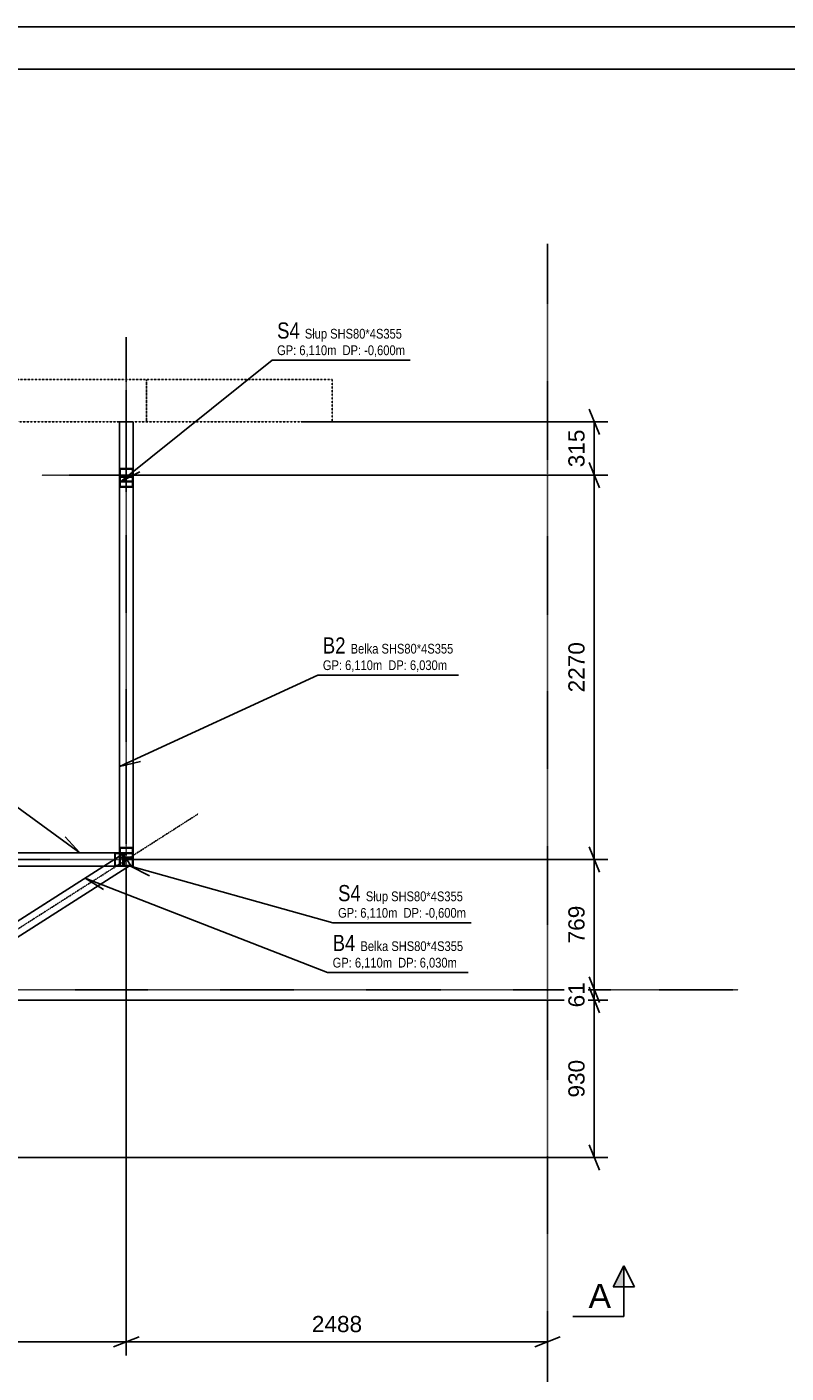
# Model space of a CAD drawing. Header units: millimetres. Extents: x -11738 to 23883, y -17414 to 12286.
# Tile 10 of 27: x -3075 to 1408, y 4336 to 12286. Entities that reach past the tile are written whole.
import ezdxf

# ---------------------------------------------------------------- set-up
doc = ezdxf.new("R2010")
doc.units = ezdxf.units.MM
for name, pattern in [('DXK_LINE_DOT2', [3.9198, 1.9599, -1.9599]), ('DXK_LINE_DOT3', [5.9187, 2.979, -0.9799, 0.9799, -0.9799]), ('DXK_LINE_DOT4', [0.9408, 0.4704, -0.4704])]:
    doc.linetypes.add(name, pattern=pattern)
doc.styles.add('Arial', font='ARIAL.TTF', dxfattribs={"height": 0.2})
doc.styles.add('Arial Narrow', font='ARIALN.TTF', dxfattribs={"height": 0.2})

# ---------------------------------------------------------------- blocks, each defined once
blk = doc.blocks.new('Unknown-7906501-15078')
at = {"color": 7, "linetype": 'Continuous'}
for p, q in [((23261.9, 12286), (-11738.1, 12286)), ((23011.9, 12036), (-11488.1, 12036))]:
    blk.add_line(p, q, dxfattribs=at)
blk = doc.blocks.new('GridLine-7906501-22825 - 21198')
at = {"color": 1, "linetype": 'DXK_LINE_DOT3'}
blk.add_line((-10606.4, 6600), (1126, 6600), dxfattribs=at)
blk = doc.blocks.new('GridLine-7906501-22826 - 21198')
at = {"color": 1, "linetype": 'DXK_LINE_DOT3'}
blk.add_line((0, 3650.69), (0, 11004.77), dxfattribs=at)
at = {"color": 1, "linetype": 'Continuous'}
for p, q in [((-95.703125, 3650.69), (95.703125, 3650.69)), ((-95.703125, 3400.69), (95.703125, 3400.69))]:
    blk.add_line(p, q, dxfattribs=at)
for centre, start, end in [((-95.703125, 3525.69), 90, 270), ((95.703125, 3525.69), 270, 90)]:
    blk.add_arc(centre, 125, start, end, dxfattribs=at)
at = {"color": 1, "linetype": 'Continuous', "style": 'Arial Narrow'}
blk.add_text('1', height=143.164062, dxfattribs=at).set_placement((-45.703125, 3450.69))
blk = doc.blocks.new('Part-7906501-21518 - 21198')
at = {"color": 8, "linetype": 'DXK_LINE_DOT3'}
blk.add_line((-2487.7, 9925.5), (-2487.7, 8064.2), dxfattribs=at)
at = {"color": 8, "linetype": 'DXK_LINE_DOT2'}
for p, q in [((-2527.7, 9629.2), (-2447.7, 9629.2)), ((-2527.7, 8011.4), (-2527.7, 9629.2)), ((-2523.7, 9626.2), (-2523.7, 9571.7)), ((-2451.7, 9626.2), (-2523.7, 9626.2)), ((-2451.7, 9571.7), (-2451.7, 9626.2)), ((-2447.7, 9629.2), (-2447.7, 8011.4)), ((-2527.7, 9568.7), (-2447.7, 9568.7)), ((-2523.7, 9571.7), (-2451.7, 9571.7))]:
    blk.add_line(p, q, dxfattribs=at)
blk = doc.blocks.new('Part-7906501-21523 - 21198')
at = {"color": 8, "linetype": 'DXK_LINE_DOT3'}
blk.add_line((-2487.7, 7082.5), (-2487.7, 8064.2), dxfattribs=at)
at = {"color": 8, "linetype": 'DXK_LINE_DOT2'}
for p, q in [((-2527.7, 8011.4), (-2527.7, 7378.7)), ((-2447.7, 7378.7), (-2447.7, 8011.4)), ((-2527.7, 7439.2), (-2447.7, 7439.2)), ((-2451.7, 7436.2), (-2523.7, 7436.2)), ((-2523.7, 7436.2), (-2523.7, 7381.7)), ((-2451.7, 7381.7), (-2451.7, 7436.2)), ((-2527.7, 7378.7), (-2447.7, 7378.7)), ((-2523.7, 7381.7), (-2451.7, 7381.7))]:
    blk.add_line(p, q, dxfattribs=at)
blk = doc.blocks.new('Part-7906501-21533 - 21198')
at = {"color": 5, "linetype": 'Continuous'}
for p, q in [((-2493.1, 7381.7), (-2451.7, 7381.7)), ((-2491.2, 7378.7), (-2451.7, 7378.7))]:
    blk.add_line(p, q, dxfattribs=at)
blk = doc.blocks.new('Part-7906501-21573 - 21198')
at = {"color": 8, "linetype": 'DXK_LINE_DOT3'}
blk.add_line((-5664.2, 5340), (-2063.5, 7637.9), dxfattribs=at)
at = {"color": 5, "linetype": 'Continuous'}
for p, q in [((-2506.5, 7402.7), (-5264.2, 5642.7)), ((-2463.5, 7335.2), (-2506.5, 7402.7)), ((-2463.5, 7335.2), (-5221.2, 5575.2)), ((-5221.2, 5575.2), (-5264.2, 5642.7))]:
    blk.add_line(p, q, dxfattribs=at)
blk = doc.blocks.new('Part-7906501-21673 - 21198')
at = {"color": 5, "linetype": 'Continuous'}
for p, q in [((-2507.7, 7409), (-3797.7, 7409)), ((-3797.7, 7329), (-3797.7, 7409)), ((-2507.7, 7329), (-2507.7, 7409)), ((-2507.7, 7329), (-3797.7, 7329))]:
    blk.add_line(p, q, dxfattribs=at)
at = {"color": 8, "linetype": 'DXK_LINE_DOT3'}
blk.add_line((-2027.7, 7369), (-2007.7, 7369), dxfattribs=at)
blk = doc.blocks.new('Part-7906501-104576 - 21198')
at = {"color": 4, "linetype": 'DXK_LINE_DOT4'}
for p, q in [((-4047.7, 10203.9), (-4047.7, 9953.9)), ((-4047.7, 10203.9), (-1272.7, 10203.9)), ((-3647.7, 9953.9), (-3647.7, 10203.9)), ((-3647.7, 10203.9), (-3647.7, 9953.9)), ((-2367.7, 10203.9), (-2367.7, 9953.9)), ((-2367.7, 9953.9), (-2367.7, 10203.9)), ((-1272.7, 9953.9), (-1272.7, 10203.9)), ((-3797.7, 9953.9), (-2527.7, 9953.9)), ((-2447.7, 9953.9), (-1272.7, 9953.9))]:
    blk.add_line(p, q, dxfattribs=at)
blk = doc.blocks.new('Part-7906501-21613 - 21198')
at = {"color": 8, "linetype": 'DXK_LINE_DOT2'}
for p, q in [((-2527.7, 7409), (-3797.7, 7409)), ((-3797.7, 7329), (-3797.7, 7409)), ((-2527.7, 7329), (-3797.7, 7329)), ((-2527.7, 7329), (-2527.7, 7378.7))]:
    blk.add_line(p, q, dxfattribs=at)
at = {"color": 8, "linetype": 'DXK_LINE_DOT3'}
blk.add_line((-4297.7, 7369), (-2027.7, 7369), dxfattribs=at)
blk = doc.blocks.new('Part-7906501-180460 - 21198')
at = {"color": 5, "linetype": 'Continuous'}
for p, q in [((-3826, 7409), (-3826, 7329)), ((-3826, 7409), (-3797.7, 7409)), ((-3826, 7329), (-3797.7, 7329))]:
    blk.add_line(p, q, dxfattribs=at)
at = {"color": 8, "linetype": 'DXK_LINE_DOT2'}
for p, q in [((-2556, 7409), (-2556, 7329)), ((-2502.2, 7405), (-2553.1, 7405)), ((-2553.1, 7405), (-2553.1, 7333)), ((-2502.2, 7333), (-2502.2, 7405)), ((-2499.4, 7409), (-2499.4, 7329)), ((-2553.1, 7333), (-2502.2, 7333)), ((-2507.7, 7329), (-2499.4, 7329))]:
    blk.add_line(p, q, dxfattribs=at)
blk = doc.blocks.new('Part-7906501-21618 - 21198')
at = {"color": 8, "linetype": 'DXK_LINE_DOT3'}
for p, q in [((-2487.7, 9925.5), (-2487.7, 10454)), ((-2487.7, 6909), (-2487.7, 7082.5))]:
    blk.add_line(p, q, dxfattribs=at)
at = {"color": 8, "linetype": 'DXK_LINE_DOT2'}
for p, q in [((-2447.7, 9954), (-2527.7, 9954)), ((-2527.7, 9954), (-2527.7, 9629.2)), ((-2447.7, 9954), (-2447.7, 9629.2)), ((-2447.7, 7409), (-2527.7, 7409))]:
    blk.add_line(p, q, dxfattribs=at)
blk = doc.blocks.new('Part-7906501-21668 - 21198')
at = {"color": 5, "linetype": 'Continuous'}
for p, q in [((-2447.7, 9954), (-2527.7, 9954)), ((-2527.7, 9954), (-2527.7, 7409)), ((-2447.7, 9954), (-2447.7, 7409)), ((-2447.7, 7409), (-2527.7, 7409))]:
    blk.add_line(p, q, dxfattribs=at)
blk = doc.blocks.new('Part-7906501-21693 - 21198')
at = {"color": 8, "linetype": 'DXK_LINE_DOT3'}
for p, q in [((-2487.7, 10139), (-2487.7, 9139)), ((-1987.7, 9639), (-2987.7, 9639))]:
    blk.add_line(p, q, dxfattribs=at)
at = {"color": 5, "linetype": 'Continuous'}
for p, q in [((-2527.7, 9599), (-2527.7, 9679)), ((-2527.7, 9679), (-2447.7, 9679)), ((-2451.7, 9675), (-2523.7, 9675)), ((-2523.7, 9675), (-2523.7, 9603)), ((-2451.7, 9603), (-2451.7, 9675)), ((-2447.7, 9679), (-2447.7, 9599)), ((-2447.7, 9599), (-2527.7, 9599)), ((-2523.7, 9603), (-2451.7, 9603))]:
    blk.add_line(p, q, dxfattribs=at)
blk = doc.blocks.new('Part-7906501-21698 - 21198')
at = {"color": 5, "linetype": 'Continuous'}
for p, q in [((-2527.7, 7329), (-2527.7, 7409)), ((-2527.7, 7409), (-2447.7, 7409)), ((-2451.7, 7405), (-2523.7, 7405)), ((-2523.7, 7405), (-2523.7, 7333)), ((-2451.7, 7333), (-2451.7, 7405)), ((-2447.7, 7409), (-2447.7, 7329)), ((-2447.7, 7329), (-2527.7, 7329)), ((-2523.7, 7333), (-2451.7, 7333))]:
    blk.add_line(p, q, dxfattribs=at)
at = {"color": 8, "linetype": 'DXK_LINE_DOT3'}
for p, q in [((-1987.7, 7368.9), (-2007.7, 7368.9)), ((-2487.7, 6909), (-2487.7, 6869))]:
    blk.add_line(p, q, dxfattribs=at)
blk = doc.blocks.new('Part-7906501-21703 - 21198')
at = {"color": 8, "linetype": 'DXK_LINE_DOT2'}
for p, q in [((-2506.5, 7402.7), (-3797.2, 6579)), ((-2463.5, 7335.2), (-2506.5, 7402.7)), ((-2463.5, 7335.2), (-5221.2, 5575.2)), ((-3922.5, 6499), (-5264.2, 5642.7)), ((-5221.2, 5575.2), (-5264.2, 5642.7))]:
    blk.add_line(p, q, dxfattribs=at)
blk = doc.blocks.new('Part-7906501-117557 - 21198')
at = {"color": 8, "linetype": 'DXK_LINE_DOT2'}
for q in [(-2507.7, 7409), (-2527.7, 7329)]:
    blk.add_line((-2507.7, 7329), q, dxfattribs=at)
blk = doc.blocks.new('StraightDimension-7906501-157252 - 21198')
at = {"color": 7, "linetype": 'Continuous'}
for p, q in [((-2487.7, 7319), (-2487.7, 4440)), ((-4217.7, 6590.4), (-4217.7, 4440)), ((-4142.7, 4550), (-4292.7, 4490)), ((-2562.7, 4490), (-2412.7, 4550)), ((-4217.7, 4520), (-2487.7, 4520))]:
    blk.add_line(p, q, dxfattribs=at)
at = {"color": 0}
blk.add_wipeout([(-3184.4, 4557.5), (-3184.4, 4697.5), (-3520.9, 4697.5), (-3520.9, 4557.5)], dxfattribs=at)
at = {"color": 96, "style": 'Arial'}
blk.add_text('1730', height=95.51, dxfattribs=at).set_placement((-3500.9, 4577.5))
blk = doc.blocks.new('StraightDimension-7906501-157099 - 21198')
at = {"color": 7, "linetype": 'Continuous'}
for p, q in [((305.6, 6464), (245.6, 6614)), ((-3881.2, 6539), (355.6, 6539)), ((275.6, 5608.9), (275.6, 6539)), ((245.6, 5683.9), (305.6, 5533.9)), ((-5192.7, 5608.9), (355.6, 5608.9))]:
    blk.add_line(p, q, dxfattribs=at)
at = {"color": 0}
blk.add_wipeout([(238.1, 6205.1), (98.1, 6205.1), (98.1, 5942.8), (238.1, 5942.8)], dxfattribs=at)
at = {"color": 96, "style": 'Arial'}
blk.add_text('930', height=95.51, rotation=90.00021, dxfattribs=at).set_placement((218.1, 5962.8))
blk = doc.blocks.new('StraightDimension-7906501-157251 - 21198')
at = {"color": 7, "linetype": 'Continuous'}
for p, q in [((-2487.7, 7319), (-2487.7, 4440)), ((0, 4640), (0, 4420)), ((-2412.7, 4550), (-2562.7, 4490)), ((-75, 4490), (75, 4550)), ((-2487.7, 4520), (0, 4520))]:
    blk.add_line(p, q, dxfattribs=at)
at = {"color": 0}
blk.add_wipeout([(-1075.6, 4557.5), (-1075.6, 4697.5), (-1412.1, 4697.5), (-1412.1, 4557.5)], dxfattribs=at)
at = {"color": 96, "style": 'Arial'}
blk.add_text('2488', height=95.51, dxfattribs=at).set_placement((-1392.1, 4577.5))
blk = doc.blocks.new('StraightDimension-7906501-157095 - 21198')
at = {"color": 7, "linetype": 'Continuous'}
for p, q in [((245.6, 10028.9), (305.6, 9878.9)), ((-1447.7, 9953.9), (355.6, 9953.9)), ((275.6, 9639), (275.6, 9953.9)), ((305.6, 9564), (245.6, 9714)), ((-2437.7, 9639), (355.6, 9639))]:
    blk.add_line(p, q, dxfattribs=at)
at = {"color": 0}
blk.add_wipeout([(238.1, 9927.6), (98.1, 9927.6), (98.1, 9665.3), (238.1, 9665.3)], dxfattribs=at)
at = {"color": 96, "style": 'Arial'}
blk.add_text('315', height=95.51, rotation=90.00021, dxfattribs=at).set_placement((218.1, 9685.3))
blk = doc.blocks.new('StraightDimension-7906501-157096 - 21198')
at = {"color": 7, "linetype": 'Continuous'}
for p, q in [((305.6, 9564), (245.6, 9714)), ((-2437.7, 9639), (355.6, 9639)), ((275.6, 7369), (275.6, 9639)), ((245.6, 7444), (305.6, 7294)), ((-2437.7, 7369), (355.6, 7369))]:
    blk.add_line(p, q, dxfattribs=at)
at = {"color": 0}
blk.add_wipeout([(238.1, 8672.2), (98.1, 8672.2), (98.1, 8335.7), (238.1, 8335.7)], dxfattribs=at)
at = {"color": 96, "style": 'Arial'}
blk.add_text('2270', height=95.51, rotation=90.00021, dxfattribs=at).set_placement((218.1, 8355.7))
blk = doc.blocks.new('StraightDimension-7906501-157097 - 21198')
at = {"color": 7, "linetype": 'Continuous'}
for p, q in [((305.6, 7294), (245.6, 7444)), ((-2437.7, 7369), (355.6, 7369)), ((275.6, 6600), (275.6, 7369)), ((155.6, 6600), (375.6, 6600)), ((245.6, 6675), (305.6, 6525))]:
    blk.add_line(p, q, dxfattribs=at)
at = {"color": 0}
blk.add_wipeout([(238.1, 7115.7), (98.1, 7115.7), (98.1, 6853.3), (238.1, 6853.3)], dxfattribs=at)
at = {"color": 96, "style": 'Arial'}
blk.add_text('769', height=95.51, rotation=90.00021, dxfattribs=at).set_placement((218.1, 6873.3))
blk = doc.blocks.new('StraightDimension-7906501-157098 - 21198')
at = {"color": 7, "linetype": 'Continuous'}
for p, q in [((155.6, 6600), (375.6, 6600)), ((245.6, 6675), (305.6, 6525)), ((305.6, 6464), (245.6, 6614)), ((275.6, 6539), (275.6, 6600)), ((-3881.2, 6539), (355.6, 6539))]:
    blk.add_line(p, q, dxfattribs=at)
at = {"color": 0}
blk.add_wipeout([(238.1, 6663.6), (98.1, 6663.6), (98.1, 6475.4), (238.1, 6475.4)], dxfattribs=at)
at = {"color": 96, "style": 'Arial'}
blk.add_text('61', height=95.51, rotation=90.00021, dxfattribs=at).set_placement((218.1, 6495.4))
blk = doc.blocks.new('Mark-7906501-21664 - 21198')
at = {"color": 7, "linetype": 'Continuous'}
blk.add_line((-2527.4, 7918.2), (-2403.4, 7947.8), dxfattribs=at)
at = {"color": 0}
blk.add_wipeout([(-1193.1, 8585.2), (-1193.1, 8685.2), (-1327.1, 8685.2), (-1327.1, 8585.2)], dxfattribs=at)
blk.add_wipeout([(-1193.1, 8585.2), (-1193.1, 8685.2), (-1327.1, 8685.2), (-1327.1, 8585.2)], dxfattribs=at)
for points in [[(-998.7, 8585.2), (-998.7, 8645.2), (-1163.1, 8645.2), (-1163.1, 8585.2)], [(-1213.8, 8487.7), (-1213.8, 8547.7), (-1327.1, 8547.7), (-1327.1, 8487.7)]]:
    blk.add_wipeout(points, dxfattribs=at)
for points in [[(-998.7, 8585.2), (-998.7, 8645.2), (-1163.1, 8645.2), (-1163.1, 8585.2)], [(-1213.8, 8487.7), (-1213.8, 8547.7), (-1327.1, 8547.7), (-1327.1, 8487.7)]]:
    blk.add_wipeout(points, dxfattribs=at)
at = {"color": 7, "linetype": 'Continuous'}
blk.add_line((-2527.4, 7918.2), (-1357.1, 8457.7), dxfattribs=at)
at = {"color": 0}
for points in [[(-710.3, 8585.2), (-710.3, 8645.2), (-980.7, 8645.2), (-980.7, 8585.2)], [(-1031.3, 8487.7), (-1031.3, 8547.7), (-1195.8, 8547.7), (-1195.8, 8487.7)]]:
    blk.add_wipeout(points, dxfattribs=at)
for points in [[(-710.3, 8585.2), (-710.3, 8645.2), (-980.7, 8645.2), (-980.7, 8585.2)], [(-1031.3, 8487.7), (-1031.3, 8547.7), (-1195.8, 8547.7), (-1195.8, 8487.7)]]:
    blk.add_wipeout(points, dxfattribs=at)
at = {"color": 7, "style": 'Arial Narrow'}
for s, height, p in [('B2', 95.44, (-1327.1, 8585.2)), ('GP:', 57.27, (-1327.1, 8487.7))]:
    blk.add_text(s, height=height, dxfattribs=at).set_placement(p)
at = {"color": 0}
for points in [[(-556.8, 8585.2), (-556.8, 8645.2), (-710.3, 8645.2), (-710.3, 8585.2)], [(-976.5, 8487.7), (-976.5, 8547.7), (-1031.3, 8547.7), (-1031.3, 8487.7)]]:
    blk.add_wipeout(points, dxfattribs=at)
for points in [[(-556.8, 8585.2), (-556.8, 8645.2), (-710.3, 8645.2), (-710.3, 8585.2)], [(-976.5, 8487.7), (-976.5, 8547.7), (-1031.3, 8547.7), (-1031.3, 8487.7)]]:
    blk.add_wipeout(points, dxfattribs=at)
at = {"color": 7, "style": 'Arial Narrow'}
blk.add_text('6,110', height=57.27, dxfattribs=at).set_placement((-1195.8, 8487.7))
at = {"color": 0}
blk.add_wipeout([(-830.9, 8487.7), (-830.9, 8547.7), (-940.5, 8547.7), (-940.5, 8487.7)], dxfattribs=at)
blk.add_wipeout([(-830.9, 8487.7), (-830.9, 8547.7), (-940.5, 8547.7), (-940.5, 8487.7)], dxfattribs=at)
at = {"color": 7, "style": 'Arial Narrow'}
for s, height, p in [('Belka', 57.27, (-1163.1, 8585.2)), ('m', 57.3, (-1031.3, 8487.7))]:
    blk.add_text(s, height=height, dxfattribs=at).set_placement(p)
at = {"color": 0}
blk.add_wipeout([(-648.4, 8487.7), (-648.4, 8547.7), (-812.9, 8547.7), (-812.9, 8487.7)], dxfattribs=at)
blk.add_wipeout([(-648.4, 8487.7), (-648.4, 8547.7), (-812.9, 8547.7), (-812.9, 8487.7)], dxfattribs=at)
at = {"color": 7, "style": 'Arial Narrow'}
blk.add_text('DP:', height=57.27, dxfattribs=at).set_placement((-940.5, 8487.7))
at = {"color": 0}
blk.add_wipeout([(-593.6, 8487.7), (-593.6, 8547.7), (-648.4, 8547.7), (-648.4, 8487.7)], dxfattribs=at)
blk.add_wipeout([(-593.6, 8487.7), (-593.6, 8547.7), (-648.4, 8547.7), (-648.4, 8487.7)], dxfattribs=at)
at = {"color": 7, "linetype": 'Continuous'}
blk.add_line((-1357.1, 8457.7), (-526.8, 8457.7), dxfattribs=at)
at = {"color": 7, "style": 'Arial Narrow'}
for s, height, p in [('SHS80*4', 57.27, (-980.7, 8585.2)), ('S355', 57.27, (-710.3, 8585.2)), ('6,030', 57.27, (-812.9, 8487.7)), ('m', 57.3, (-648.4, 8487.7))]:
    blk.add_text(s, height=height, dxfattribs=at).set_placement(p)
blk = doc.blocks.new('SectionMark-7906501-23066 - 21198')
at = {"color": 6, "linetype": 'Continuous'}
for p, q in [((449.8, 4669.3), (449.8, 4969.3)), ((449.8, 4969.3), (512.3, 4844.3)), ((449.8, 4669.3), (149.8, 4669.3))]:
    blk.add_line(p, q, dxfattribs=at)
at = {"color": 0, "linetype": 'Continuous'}
blk.add_wipeout([(374.8, 4719.3), (374.8, 4869.3), (241.5, 4869.3), (241.5, 4719.3)], dxfattribs=at)
at = {"linetype": 'Continuous'}
blk.add_hatch(color=6, dxfattribs=at).paths.add_polyline_path([(449.8, 4844.3), (387.3, 4844.3), (449.8, 4969.3)])
at = {"color": 6, "linetype": 'Continuous'}
for p, q in [((449.8, 4969.3), (387.3, 4844.3)), ((387.3, 4844.3), (512.3, 4844.3))]:
    blk.add_line(p, q, dxfattribs=at)
at = {"color": 6, "linetype": 'Continuous', "style": 'Arial'}
blk.add_text('A', height=143.3, dxfattribs=at).set_placement((241.5, 4719.3))
blk = doc.blocks.new('Mark-7906501-21569 - 21198')
at = {"color": 7, "linetype": 'Continuous'}
blk.add_line((-2730.2, 7259.5), (-2622.8, 7190.8), dxfattribs=at)
at = {"color": 0}
blk.add_wipeout([(-1135.1, 6828.3), (-1135.1, 6928.3), (-1269.1, 6928.3), (-1269.1, 6828.3)], dxfattribs=at)
blk.add_wipeout([(-1135.1, 6828.3), (-1135.1, 6928.3), (-1269.1, 6928.3), (-1269.1, 6828.3)], dxfattribs=at)
for points in [[(-940.7, 6828.3), (-940.7, 6888.3), (-1105.1, 6888.3), (-1105.1, 6828.3)], [(-1155.8, 6730.8), (-1155.8, 6790.8), (-1269.1, 6790.8), (-1269.1, 6730.8)]]:
    blk.add_wipeout(points, dxfattribs=at)
for points in [[(-940.7, 6828.3), (-940.7, 6888.3), (-1105.1, 6888.3), (-1105.1, 6828.3)], [(-1155.8, 6730.8), (-1155.8, 6790.8), (-1269.1, 6790.8), (-1269.1, 6730.8)]]:
    blk.add_wipeout(points, dxfattribs=at)
at = {"color": 7, "linetype": 'Continuous'}
blk.add_line((-2730.2, 7259.5), (-1299.1, 6700.8), dxfattribs=at)
at = {"color": 0}
for points in [[(-652.3, 6828.3), (-652.3, 6888.3), (-922.7, 6888.3), (-922.7, 6828.3)], [(-973.3, 6730.8), (-973.3, 6790.8), (-1137.8, 6790.8), (-1137.8, 6730.8)]]:
    blk.add_wipeout(points, dxfattribs=at)
for points in [[(-652.3, 6828.3), (-652.3, 6888.3), (-922.7, 6888.3), (-922.7, 6828.3)], [(-973.3, 6730.8), (-973.3, 6790.8), (-1137.8, 6790.8), (-1137.8, 6730.8)]]:
    blk.add_wipeout(points, dxfattribs=at)
at = {"color": 7, "style": 'Arial Narrow'}
for s, height, p in [('B4', 95.44, (-1269.1, 6828.3)), ('GP:', 57.27, (-1269.1, 6730.8))]:
    blk.add_text(s, height=height, dxfattribs=at).set_placement(p)
at = {"color": 0}
for points in [[(-498.8, 6828.3), (-498.8, 6888.3), (-652.3, 6888.3), (-652.3, 6828.3)], [(-918.5, 6730.8), (-918.5, 6790.8), (-973.3, 6790.8), (-973.3, 6730.8)]]:
    blk.add_wipeout(points, dxfattribs=at)
for points in [[(-498.8, 6828.3), (-498.8, 6888.3), (-652.3, 6888.3), (-652.3, 6828.3)], [(-918.5, 6730.8), (-918.5, 6790.8), (-973.3, 6790.8), (-973.3, 6730.8)]]:
    blk.add_wipeout(points, dxfattribs=at)
at = {"color": 7, "style": 'Arial Narrow'}
blk.add_text('6,110', height=57.27, dxfattribs=at).set_placement((-1137.8, 6730.8))
at = {"color": 0}
blk.add_wipeout([(-772.9, 6730.8), (-772.9, 6790.8), (-882.5, 6790.8), (-882.5, 6730.8)], dxfattribs=at)
blk.add_wipeout([(-772.9, 6730.8), (-772.9, 6790.8), (-882.5, 6790.8), (-882.5, 6730.8)], dxfattribs=at)
at = {"color": 7, "style": 'Arial Narrow'}
for s, height, p in [('Belka', 57.27, (-1105.1, 6828.3)), ('m', 57.3, (-973.3, 6730.8))]:
    blk.add_text(s, height=height, dxfattribs=at).set_placement(p)
at = {"color": 0}
blk.add_wipeout([(-590.4, 6730.8), (-590.4, 6790.8), (-754.9, 6790.8), (-754.9, 6730.8)], dxfattribs=at)
blk.add_wipeout([(-590.4, 6730.8), (-590.4, 6790.8), (-754.9, 6790.8), (-754.9, 6730.8)], dxfattribs=at)
at = {"color": 7, "style": 'Arial Narrow'}
blk.add_text('DP:', height=57.27, dxfattribs=at).set_placement((-882.5, 6730.8))
at = {"color": 0}
blk.add_wipeout([(-535.6, 6730.8), (-535.6, 6790.8), (-590.4, 6790.8), (-590.4, 6730.8)], dxfattribs=at)
blk.add_wipeout([(-535.6, 6730.8), (-535.6, 6790.8), (-590.4, 6790.8), (-590.4, 6730.8)], dxfattribs=at)
at = {"color": 7, "linetype": 'Continuous'}
blk.add_line((-1299.1, 6700.8), (-468.8, 6700.8), dxfattribs=at)
at = {"color": 7, "style": 'Arial Narrow'}
for s, height, p in [('SHS80*4', 57.27, (-922.7, 6828.3)), ('S355', 57.27, (-652.3, 6828.3)), ('6,030', 57.27, (-754.9, 6730.8)), ('m', 57.3, (-590.4, 6730.8))]:
    blk.add_text(s, height=height, dxfattribs=at).set_placement(p)
blk = doc.blocks.new('Mark-7906501-21669 - 21198')
at = {"color": 7, "linetype": 'Continuous'}
for q in [(-4303.5, 8523.4), (-2848.3, 7502.1)]:
    blk.add_line((-2761.7, 7408.6), q, dxfattribs=at)
at = {"color": 0}
blk.add_wipeout([(-4969.8, 8650.9), (-4969.8, 8750.9), (-5103.8, 8750.9), (-5103.8, 8650.9)], dxfattribs=at)
blk.add_wipeout([(-4969.8, 8650.9), (-4969.8, 8750.9), (-5103.8, 8750.9), (-5103.8, 8650.9)], dxfattribs=at)
for points in [[(-4775.4, 8650.9), (-4775.4, 8710.9), (-4939.8, 8710.9), (-4939.8, 8650.9)], [(-4990.5, 8553.4), (-4990.5, 8613.4), (-5103.8, 8613.4), (-5103.8, 8553.4)]]:
    blk.add_wipeout(points, dxfattribs=at)
for points in [[(-4775.4, 8650.9), (-4775.4, 8710.9), (-4939.8, 8710.9), (-4939.8, 8650.9)], [(-4990.5, 8553.4), (-4990.5, 8613.4), (-5103.8, 8613.4), (-5103.8, 8553.4)]]:
    blk.add_wipeout(points, dxfattribs=at)
for points in [[(-4487, 8650.9), (-4487, 8710.9), (-4757.4, 8710.9), (-4757.4, 8650.9)], [(-4808, 8553.4), (-4808, 8613.4), (-4972.5, 8613.4), (-4972.5, 8553.4)]]:
    blk.add_wipeout(points, dxfattribs=at)
for points in [[(-4487, 8650.9), (-4487, 8710.9), (-4757.4, 8710.9), (-4757.4, 8650.9)], [(-4808, 8553.4), (-4808, 8613.4), (-4972.5, 8613.4), (-4972.5, 8553.4)]]:
    blk.add_wipeout(points, dxfattribs=at)
at = {"color": 7, "style": 'Arial Narrow'}
for s, height, p in [('B1', 95.44, (-5103.8, 8650.9)), ('GP:', 57.27, (-5103.8, 8553.4))]:
    blk.add_text(s, height=height, dxfattribs=at).set_placement(p)
at = {"color": 0}
for points in [[(-4333.5, 8650.9), (-4333.5, 8710.9), (-4487, 8710.9), (-4487, 8650.9)], [(-4753.2, 8553.4), (-4753.2, 8613.4), (-4808, 8613.4), (-4808, 8553.4)]]:
    blk.add_wipeout(points, dxfattribs=at)
for points in [[(-4333.5, 8650.9), (-4333.5, 8710.9), (-4487, 8710.9), (-4487, 8650.9)], [(-4753.2, 8553.4), (-4753.2, 8613.4), (-4808, 8613.4), (-4808, 8553.4)]]:
    blk.add_wipeout(points, dxfattribs=at)
at = {"color": 7, "style": 'Arial Narrow'}
blk.add_text('6,110', height=57.27, dxfattribs=at).set_placement((-4972.5, 8553.4))
at = {"color": 0}
blk.add_wipeout([(-4607.6, 8553.4), (-4607.6, 8613.4), (-4717.2, 8613.4), (-4717.2, 8553.4)], dxfattribs=at)
blk.add_wipeout([(-4607.6, 8553.4), (-4607.6, 8613.4), (-4717.2, 8613.4), (-4717.2, 8553.4)], dxfattribs=at)
at = {"color": 7, "style": 'Arial Narrow'}
for s, height, p in [('Belka', 57.27, (-4939.8, 8650.9)), ('m', 57.3, (-4808, 8553.4))]:
    blk.add_text(s, height=height, dxfattribs=at).set_placement(p)
at = {"color": 0}
blk.add_wipeout([(-4425.1, 8553.4), (-4425.1, 8613.4), (-4589.6, 8613.4), (-4589.6, 8553.4)], dxfattribs=at)
blk.add_wipeout([(-4425.1, 8553.4), (-4425.1, 8613.4), (-4589.6, 8613.4), (-4589.6, 8553.4)], dxfattribs=at)
at = {"color": 7, "style": 'Arial Narrow'}
blk.add_text('DP:', height=57.27, dxfattribs=at).set_placement((-4717.2, 8553.4))
at = {"color": 0}
blk.add_wipeout([(-4370.3, 8553.4), (-4370.3, 8613.4), (-4425.1, 8613.4), (-4425.1, 8553.4)], dxfattribs=at)
blk.add_wipeout([(-4370.3, 8553.4), (-4370.3, 8613.4), (-4425.1, 8613.4), (-4425.1, 8553.4)], dxfattribs=at)
at = {"color": 7, "linetype": 'Continuous'}
blk.add_line((-5133.8, 8523.4), (-4303.5, 8523.4), dxfattribs=at)
at = {"color": 7, "style": 'Arial Narrow'}
for s, height, p in [('SHS80*4', 57.27, (-4757.4, 8650.9)), ('S355', 57.27, (-4487, 8650.9)), ('6,030', 57.27, (-4589.6, 8553.4)), ('m', 57.3, (-4425.1, 8553.4))]:
    blk.add_text(s, height=height, dxfattribs=at).set_placement(p)
blk = doc.blocks.new('Mark-7906501-21689 - 21198')
at = {"color": 7, "linetype": 'Continuous'}
blk.add_line((-2521.8, 9599.2), (-2408.7, 9658), dxfattribs=at)
at = {"color": 0}
blk.add_wipeout([(-1463.4, 10445.3), (-1463.4, 10545.3), (-1597.4, 10545.3), (-1597.4, 10445.3)], dxfattribs=at)
blk.add_wipeout([(-1463.4, 10445.3), (-1463.4, 10545.3), (-1597.4, 10545.3), (-1597.4, 10445.3)], dxfattribs=at)
for points in [[(-1301.9, 10445.3), (-1301.9, 10505.3), (-1433.4, 10505.3), (-1433.4, 10445.3)], [(-1484.1, 10347.8), (-1484.1, 10407.8), (-1597.4, 10407.8), (-1597.4, 10347.8)]]:
    blk.add_wipeout(points, dxfattribs=at)
for points in [[(-1301.9, 10445.3), (-1301.9, 10505.3), (-1433.4, 10505.3), (-1433.4, 10445.3)], [(-1484.1, 10347.8), (-1484.1, 10407.8), (-1597.4, 10407.8), (-1597.4, 10347.8)]]:
    blk.add_wipeout(points, dxfattribs=at)
at = {"color": 7, "linetype": 'Continuous'}
blk.add_line((-2521.8, 9599.2), (-1627.4, 10317.8), dxfattribs=at)
at = {"color": 0}
blk.add_wipeout([(-1013.5, 10445.3), (-1013.5, 10505.3), (-1283.9, 10505.3), (-1283.9, 10445.3)], dxfattribs=at)
blk.add_wipeout([(-1013.5, 10445.3), (-1013.5, 10505.3), (-1283.9, 10505.3), (-1283.9, 10445.3)], dxfattribs=at)
for points in [[(-860, 10445.3), (-860, 10505.3), (-1013.5, 10505.3), (-1013.5, 10445.3)], [(-1301.6, 10347.8), (-1301.6, 10407.8), (-1466.1, 10407.8), (-1466.1, 10347.8)]]:
    blk.add_wipeout(points, dxfattribs=at)
for points in [[(-860, 10445.3), (-860, 10505.3), (-1013.5, 10505.3), (-1013.5, 10445.3)], [(-1301.6, 10347.8), (-1301.6, 10407.8), (-1466.1, 10407.8), (-1466.1, 10347.8)]]:
    blk.add_wipeout(points, dxfattribs=at)
at = {"color": 7, "style": 'Arial Narrow'}
for s, height, p in [('S4', 95.44, (-1597.4, 10445.3)), ('GP:', 57.27, (-1597.4, 10347.8))]:
    blk.add_text(s, height=height, dxfattribs=at).set_placement(p)
at = {"color": 0}
blk.add_wipeout([(-1246.8, 10347.8), (-1246.8, 10407.8), (-1301.6, 10407.8), (-1301.6, 10347.8)], dxfattribs=at)
blk.add_wipeout([(-1246.8, 10347.8), (-1246.8, 10407.8), (-1301.6, 10407.8), (-1301.6, 10347.8)], dxfattribs=at)
at = {"color": 7, "style": 'Arial Narrow'}
blk.add_text('6,110', height=57.27, dxfattribs=at).set_placement((-1466.1, 10347.8))
at = {"color": 0}
blk.add_wipeout([(-1101.3, 10347.8), (-1101.3, 10407.8), (-1210.8, 10407.8), (-1210.8, 10347.8)], dxfattribs=at)
blk.add_wipeout([(-1101.3, 10347.8), (-1101.3, 10407.8), (-1210.8, 10407.8), (-1210.8, 10347.8)], dxfattribs=at)
at = {"color": 7, "style": 'Arial Narrow'}
for s, height, p in [('Słup', 57.27, (-1433.4, 10445.3)), ('m', 57.3, (-1301.6, 10347.8))]:
    blk.add_text(s, height=height, dxfattribs=at).set_placement(p)
at = {"color": 0}
blk.add_wipeout([(-896.9, 10347.8), (-896.9, 10407.8), (-1083.3, 10407.8), (-1083.3, 10347.8)], dxfattribs=at)
blk.add_wipeout([(-896.9, 10347.8), (-896.9, 10407.8), (-1083.3, 10407.8), (-1083.3, 10347.8)], dxfattribs=at)
at = {"color": 7, "style": 'Arial Narrow'}
for s, p in [('SHS80*4', (-1283.9, 10445.3)), ('DP:', (-1210.8, 10347.8))]:
    blk.add_text(s, height=57.27, dxfattribs=at).set_placement(p)
at = {"color": 0}
blk.add_wipeout([(-842.1, 10347.8), (-842.1, 10407.8), (-896.9, 10407.8), (-896.9, 10347.8)], dxfattribs=at)
blk.add_wipeout([(-842.1, 10347.8), (-842.1, 10407.8), (-896.9, 10407.8), (-896.9, 10347.8)], dxfattribs=at)
at = {"color": 7, "linetype": 'Continuous'}
blk.add_line((-1627.4, 10317.8), (-812.1, 10317.8), dxfattribs=at)
at = {"color": 7, "style": 'Arial Narrow'}
for s, height, p in [('S355', 57.27, (-1013.5, 10445.3)), ('-0,600', 57.27, (-1083.3, 10347.8)), ('m', 57.3, (-896.9, 10347.8))]:
    blk.add_text(s, height=height, dxfattribs=at).set_placement(p)
blk = doc.blocks.new('Mark-7906501-21694 - 21198')
at = {"color": 7, "linetype": 'Continuous'}
blk.add_line((-2463.9, 7329.2), (-2350.2, 7271.5), dxfattribs=at)
at = {"color": 0}
blk.add_wipeout([(-1103.3, 7122.5), (-1103.3, 7222.5), (-1237.3, 7222.5), (-1237.3, 7122.5)], dxfattribs=at)
blk.add_wipeout([(-1103.3, 7122.5), (-1103.3, 7222.5), (-1237.3, 7222.5), (-1237.3, 7122.5)], dxfattribs=at)
for points in [[(-941.8, 7122.5), (-941.8, 7182.5), (-1073.3, 7182.5), (-1073.3, 7122.5)], [(-1124.1, 7025), (-1124.1, 7085), (-1237.3, 7085), (-1237.3, 7025)]]:
    blk.add_wipeout(points, dxfattribs=at)
for points in [[(-941.8, 7122.5), (-941.8, 7182.5), (-1073.3, 7182.5), (-1073.3, 7122.5)], [(-1124.1, 7025), (-1124.1, 7085), (-1237.3, 7085), (-1237.3, 7025)]]:
    blk.add_wipeout(points, dxfattribs=at)
at = {"color": 7, "linetype": 'Continuous'}
blk.add_line((-2463.9, 7329.2), (-1267.3, 6995), dxfattribs=at)
at = {"color": 0}
blk.add_wipeout([(-653.4, 7122.5), (-653.4, 7182.5), (-923.8, 7182.5), (-923.8, 7122.5)], dxfattribs=at)
blk.add_wipeout([(-653.4, 7122.5), (-653.4, 7182.5), (-923.8, 7182.5), (-923.8, 7122.5)], dxfattribs=at)
for points in [[(-499.9, 7122.5), (-499.9, 7182.5), (-653.4, 7182.5), (-653.4, 7122.5)], [(-941.5, 7025), (-941.5, 7085), (-1106.1, 7085), (-1106.1, 7025)]]:
    blk.add_wipeout(points, dxfattribs=at)
for points in [[(-499.9, 7122.5), (-499.9, 7182.5), (-653.4, 7182.5), (-653.4, 7122.5)], [(-941.5, 7025), (-941.5, 7085), (-1106.1, 7085), (-1106.1, 7025)]]:
    blk.add_wipeout(points, dxfattribs=at)
at = {"color": 7, "style": 'Arial Narrow'}
for s, height, p in [('S4', 95.44, (-1237.3, 7122.5)), ('GP:', 57.27, (-1237.3, 7025))]:
    blk.add_text(s, height=height, dxfattribs=at).set_placement(p)
at = {"color": 0}
blk.add_wipeout([(-886.7, 7025), (-886.7, 7085), (-941.5, 7085), (-941.5, 7025)], dxfattribs=at)
blk.add_wipeout([(-886.7, 7025), (-886.7, 7085), (-941.5, 7085), (-941.5, 7025)], dxfattribs=at)
at = {"color": 7, "style": 'Arial Narrow'}
blk.add_text('6,110', height=57.27, dxfattribs=at).set_placement((-1106.1, 7025))
at = {"color": 0}
blk.add_wipeout([(-741.2, 7025), (-741.2, 7085), (-850.7, 7085), (-850.7, 7025)], dxfattribs=at)
blk.add_wipeout([(-741.2, 7025), (-741.2, 7085), (-850.7, 7085), (-850.7, 7025)], dxfattribs=at)
at = {"color": 7, "style": 'Arial Narrow'}
for s, height, p in [('Słup', 57.27, (-1073.3, 7122.5)), ('m', 57.3, (-941.5, 7025))]:
    blk.add_text(s, height=height, dxfattribs=at).set_placement(p)
at = {"color": 0}
blk.add_wipeout([(-536.8, 7025), (-536.8, 7085), (-723.2, 7085), (-723.2, 7025)], dxfattribs=at)
blk.add_wipeout([(-536.8, 7025), (-536.8, 7085), (-723.2, 7085), (-723.2, 7025)], dxfattribs=at)
at = {"color": 7, "style": 'Arial Narrow'}
for s, p in [('SHS80*4', (-923.8, 7122.5)), ('DP:', (-850.7, 7025))]:
    blk.add_text(s, height=57.27, dxfattribs=at).set_placement(p)
at = {"color": 0}
blk.add_wipeout([(-482, 7025), (-482, 7085), (-536.8, 7085), (-536.8, 7025)], dxfattribs=at)
blk.add_wipeout([(-482, 7025), (-482, 7085), (-536.8, 7085), (-536.8, 7025)], dxfattribs=at)
at = {"color": 7, "linetype": 'Continuous'}
blk.add_line((-1267.3, 6995), (-452, 6995), dxfattribs=at)
at = {"color": 7, "style": 'Arial Narrow'}
for s, height, p in [('S355', 57.27, (-653.4, 7122.5)), ('-0,600', 57.27, (-723.2, 7025)), ('m', 57.3, (-536.8, 7025))]:
    blk.add_text(s, height=height, dxfattribs=at).set_placement(p)

msp = doc.modelspace()

# ---------------------------------------------------------------- block references
for name in ['Unknown-7906501-15078', 'GridLine-7906501-22826 - 21198', 'Part-7906501-21618 - 21198', 'Part-7906501-104576 - 21198', 'Part-7906501-21693 - 21198', 'Part-7906501-21668 - 21198', 'Part-7906501-21518 - 21198', 'Part-7906501-21523 - 21198', 'Part-7906501-21573 - 21198', 'Part-7906501-21703 - 21198', 'Part-7906501-21613 - 21198', 'Part-7906501-180460 - 21198', 'Part-7906501-21673 - 21198', 'Part-7906501-21698 - 21198', 'Part-7906501-117557 - 21198', 'Part-7906501-21533 - 21198', 'GridLine-7906501-22825 - 21198']:
    msp.add_blockref(name, (0, 0))

# ---------------------------------------------------------------- next in the draw order: block references
for name in ['StraightDimension-7906501-157095 - 21198', 'Mark-7906501-21669 - 21198', 'StraightDimension-7906501-157252 - 21198']:
    msp.add_blockref(name, (0, 0))

# ---------------------------------------------------------------- next in the draw order: block references
msp.add_blockref('StraightDimension-7906501-157099 - 21198', (0, 0))

# ---------------------------------------------------------------- next in the draw order: block references
msp.add_blockref('StraightDimension-7906501-157251 - 21198', (0, 0))

# ---------------------------------------------------------------- next in the draw order: block references
for name in ['StraightDimension-7906501-157096 - 21198', 'SectionMark-7906501-23066 - 21198']:
    msp.add_blockref(name, (0, 0))

# ---------------------------------------------------------------- next in the draw order: block references
for name in ['Mark-7906501-21689 - 21198', 'Mark-7906501-21664 - 21198', 'StraightDimension-7906501-157097 - 21198']:
    msp.add_blockref(name, (0, 0))

# ---------------------------------------------------------------- next in the draw order: block references
msp.add_blockref('StraightDimension-7906501-157098 - 21198', (0, 0))

# ---------------------------------------------------------------- next in the draw order: block references
msp.add_blockref('Mark-7906501-21569 - 21198', (0, 0))

# ---------------------------------------------------------------- next in the draw order: block references
msp.add_blockref('Mark-7906501-21694 - 21198', (0, 0))

doc.saveas('drawing.dxf')
